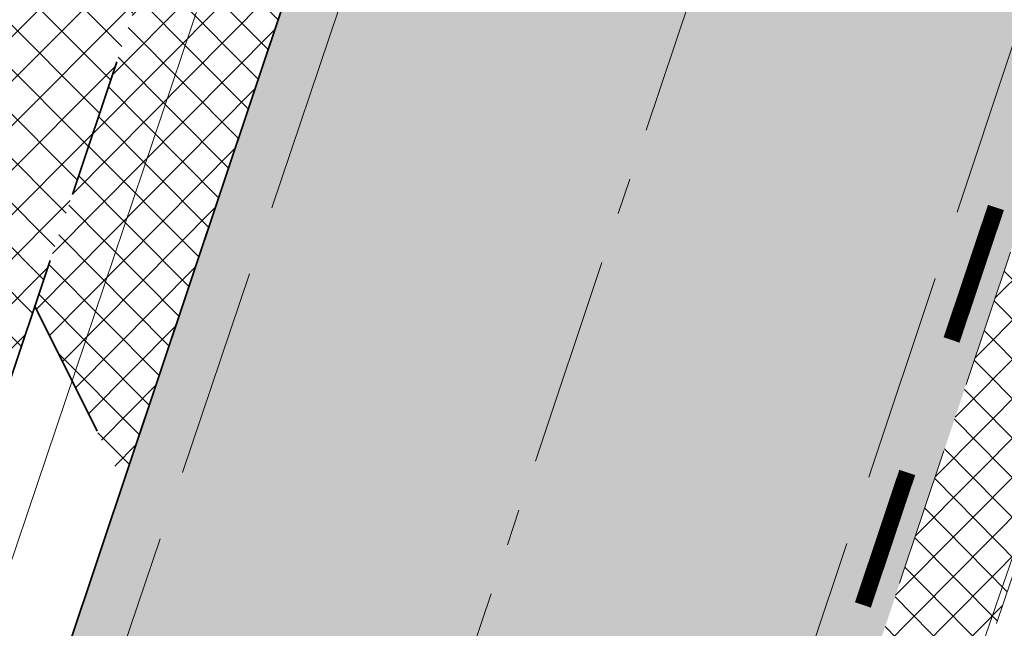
# Model space of a CAD drawing. Header units: metres. Extents: x 6599594 to 6600699, y 5687867 to 5691114.
# Tile 173 of 256: x 6599947.7 to 6599954.75, y 5688859.65 to 5688864.01. Entities that reach past the tile are written whole.
import ezdxf

# ---------------------------------------------------------------- set-up
doc = ezdxf.new("R2010")
doc.units = ezdxf.units.M
doc.header["$MEASUREMENT"] = 0
for name, pattern in [('1', [0]), ('3_EGJE', [2.5, 1.5, -0.3700000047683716, 0.2600001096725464, -0.369999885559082]), ('BUG', [1.5, 1, -0.5]), ('L_0_06', [2, 1.5, -0.5])]:
    doc.linetypes.add(name, pattern=pattern)
doc.layers.add('__gaPoziome', color=7, linetype='CONTINUOUS')
doc.layers.add('zzz.gaHSDomyslna', color=7, linetype='CONTINUOUS')
for name, color, linetype, lineweight in [('_kolor chodnik', 50, '1', 5), ('_kolor jezdnia', 4, '1', 0), ('_kolor pobocze', 211, '1', 5), ('_kolor zjazdy kostka', 7, '1', 5), ('_kolor ścieżka @ 1', 10, '1', 0), ('_krawedz jezdni i pobocza', 7, 'BUG', 15), ('_kraweznik', 7, 'CONTINUOUS', 35), ('_kraweznik niski', 150, 'CONTINUOUS', 35), ('_obrzeze', 10, 'BUG', 35), ('_os', 7, '3_EGJE', 13), ('OT_Komunikacja', 7, 'CONTINUOUS', 0)]:
    doc.layers.add(name, color=color, linetype=linetype, lineweight=lineweight)
pattern_1 = [(45, (0, 0), (-0.1414213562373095, 0.1414213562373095), []), (135, (0, 0), (-0.1414213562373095, -0.1414213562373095), [])]

# ---------------------------------------------------------------- blocks, each defined once
blk = doc.blocks.new('*U1196')
at = {"layer": 'zzz.gaHSDomyslna', "color": 182, "const_width": 0.12}
for points in [[(-5.713807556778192, -17.06904810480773), (-6.031241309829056, -18.01732855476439)], [(-6.34867506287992, -18.96560900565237), (-6.666108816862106, -19.91388945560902)]]:
    blk.add_lwpolyline(points, dxfattribs=at)

msp = doc.modelspace()

# ---------------------------------------------------------------- hatches: boundary and pattern name
at = {"layer": '_kolor chodnik'}
h = msp.add_hatch(dxfattribs=at)
h.set_pattern_fill('ANSI37', color=256, scale=1.6)
h.set_pattern_definition(pattern_1)
h.paths.add_polyline_path([(6599849.938171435, 5688542.085872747), (6599852.232147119, 5688548.938742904), (6599853.573135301, 5688548.489851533), (6599853.827082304, 5688549.248475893), (6599851.793849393, 5688549.929093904), (6599849.895278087, 5688548.982823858), (6599847.823506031, 5688542.793750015)])
edge = h.paths.add_edge_path()
edge.add_line((6600018.106075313, 5689087.454911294), (6600022.42781917, 5689091.229234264))
edge.add_line((6600022.42781917, 5689091.229234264), (6600020.233254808, 5689093.742094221))
edge.add_line((6600020.233254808, 5689093.742094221), (6600017.159471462, 5689091.057656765))
edge.add_arc((6600023.275194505, 5689085.385140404), 8.34143334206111, 137.1531558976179, 148.8016577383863)
edge.add_line((6600016.140105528, 5689089.706021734), (6600018.106075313, 5689087.454911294))
h.paths.add_polyline_path([(6600038.501784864, 5689187.59229436), (6600037.906968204, 5689187.700586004), (6600037.638296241, 5689186.224843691), (6600038.240083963, 5689186.115282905)])
h.paths.add_polyline_path([(6600069.098302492, 5689360.276020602), (6600068.321239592, 5689360.413462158), (6600068.064048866, 5689358.936495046), (6600068.836639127, 5689358.799546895)])
h.paths.add_polyline_path([(6600082.393785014, 5689362.950258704), (6600082.941124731, 5689366.103121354), (6600081.481377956, 5689366.361351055), (6600080.923159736, 5689363.210828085)])
h.paths.add_polyline_path([(6600074.022236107, 5689388.065861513), (6600072.983907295, 5689388.249860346), (6600072.723374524, 5689386.772538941), (6600073.760538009, 5689386.588865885)])
h.paths.add_polyline_path([(6600105.602402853, 5689486.45426531), (6600106.738797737, 5689489.760539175), (6600105.28818975, 5689490.281952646), (6600104.132785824, 5689486.965912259)])
h.paths.add_polyline_path([(6600132.519778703, 5689678.737346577), (6600131.636986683, 5689678.922259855), (6600131.330470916, 5689677.453953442), (6600132.212256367, 5689677.269208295)])
h.paths.add_polyline_path([(6600156.649397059, 5689798.7449027), (6600156.48800471, 5689797.95886096), (6600157.450195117, 5689797.757316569), (6600157.615023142, 5689798.542205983)])
h.paths.add_polyline_path([(6600189.055358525, 5689948.643107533), (6600187.902868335, 5689948.884512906), (6600187.600024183, 5689947.417400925), (6600188.748131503, 5689947.176379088)])
edge = h.paths.add_edge_path()
edge.add_line((6600204.459383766, 5690032.969035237), (6600204.153258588, 5690031.227801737))
edge.add_arc((6600202.328347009, 5690027.299936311), 4.331100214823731, 41.853001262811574, 65.08011546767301, ccw=False)
edge.add_arc((6600032.903931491, 5690051.979071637), 174.020003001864, 352.8070218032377, 353.495463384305)
edge.add_arc((6600202.372679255, 5690027.343587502), 5.999999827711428, 55.12102442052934, 69.64815978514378)
edge = h.paths.add_edge_path()
edge.add_line((6600205.046027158, 5690040.265402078), (6600204.972740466, 5690038.483452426))
edge.add_arc((6600203.986269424, 5690044.401803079), 5.999999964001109, 279.4630688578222, 294.9140560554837)
edge.add_line((6600206.513819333, 5690038.960158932), (6600206.607027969, 5690041.030672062))
edge.add_arc((6600203.986269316, 5690044.401803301), 4.270000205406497, 284.3702444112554, 307.86193139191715, ccw=False)
edge = h.paths.add_edge_path()
edge.add_arc((6600203.547470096, 5690044.558759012), 6.446878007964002, 324.43500910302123, 356.20133685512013, ccw=False)
edge.add_arc((6600203.986269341, 5690044.401803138), 6.000000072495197, 323.2169970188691, 357.4193489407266)
h.paths.add_polyline_path([(6600208.910055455, 5690121.713696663), (6600208.146285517, 5690121.748120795), (6600207.125602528, 5690121.794124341), (6600209.971605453, 5690121.665851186)])
edge = h.paths.add_edge_path()
edge.add_line((6600238.769818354, 5690481.648294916), (6600240.338176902, 5690490.87374652))
edge.add_line((6600240.338176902, 5690490.87374652), (6600241.251295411, 5690510.829461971))
edge.add_line((6600241.251295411, 5690510.829461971), (6600239.524022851, 5690510.928942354))
edge.add_line((6600239.524022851, 5690510.928942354), (6600238.633343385, 5690491.167757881))
edge.add_line((6600238.633343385, 5690491.167757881), (6600234.579716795, 5690467.661262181))
edge.add_line((6600234.579716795, 5690467.661262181), (6600234.449796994, 5690464.966873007))
edge.add_arc((6600242.443669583, 5690464.607462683), 8.001948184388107, 177.4256737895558, 268.2543056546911)
edge.add_line((6600242.199903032, 5690456.609228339), (6600242.216657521, 5690457.359274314))
edge.add_line((6600242.216657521, 5690457.359274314), (6600242.305257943, 5690458.836738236))
edge.add_arc((6600242.444504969, 5690464.607952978), 5.772894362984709, 177.0298084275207, 268.6178439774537, ccw=False)
edge.add_line((6600236.679365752, 5690464.907083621), (6600236.951876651, 5690470.95443634))
edge.add_line((6600236.951876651, 5690470.95443634), (6600238.15078669, 5690478.210832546))
edge.add_line((6600238.15078669, 5690478.210832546), (6600238.769818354, 5690481.648294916))
h.paths.add_polyline_path([(6600238.769818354, 5690481.648294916), (6600238.15078669, 5690478.210832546), (6600239.670056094, 5690477.930590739), (6600240.266710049, 5690481.376366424)])
edge = h.paths.add_edge_path()
edge.add_line((6600223.366500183, 5690460.339976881), (6600223.278629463, 5690457.997544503))
edge.add_arc((6600220.967166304, 5690465.656339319), 7.999999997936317, 286.7940807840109, 300.2738222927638)
edge.add_line((6600225.000231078, 5690458.747331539), (6600225.240084, 5690461.623695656))
edge.add_arc((6600221.105749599, 5690465.648640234), 5.76999998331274, 293.06724424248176, 315.7681070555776, ccw=False)
edge = h.paths.add_edge_path()
edge.add_arc((6600220.025145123, 5690444.676291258), 5.770000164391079, 37.996647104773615, 59.94382588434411, ccw=False)
edge.add_line((6600224.572175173, 5690448.22839199), (6600224.817793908, 5690451.081798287))
edge.add_arc((6600220.025145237, 5690444.676291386), 7.999999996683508, 53.19588653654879, 68.15166733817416)
edge.add_line((6600223.00235276, 5690452.101669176), (6600222.91504296, 5690449.670427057))
edge = h.paths.add_edge_path()
edge.add_arc((6600221.105749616, 5690465.648640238), 7.999999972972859, 328.0222308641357, 357.0132597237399)
edge.add_line((6600229.094882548, 5690465.23180147), (6600229.218816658, 5690467.593604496))
edge.add_line((6600229.218816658, 5690467.593604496), (6600228.218919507, 5690467.645774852))
edge.add_line((6600228.218919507, 5690467.645774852), (6600227.891778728, 5690461.411918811))
h.paths.add_polyline_path([(6600200.980142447, 5690012.236744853), (6600202.317278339, 5690011.956662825), (6600202.522293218, 5690012.935421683), (6600201.182321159, 5690013.216097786)])
h.paths.add_polyline_path([(6600196.457878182, 5689983.98337835), (6600195.202332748, 5689984.246370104), (6600194.899091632, 5689982.777335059), (6600196.150355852, 5689982.515240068)])
edge = h.paths.add_edge_path()
edge.add_line((6600112.305909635, 5689517.991018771), (6600112.691041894, 5689519.807934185))
edge.add_line((6600112.691041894, 5689519.807934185), (6600113.245521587, 5689522.423769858))
edge.add_line((6600113.245521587, 5689522.423769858), (6600111.553124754, 5689522.782507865))
edge.add_line((6600111.553124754, 5689522.782507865), (6600107.405864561, 5689503.21722655))
edge.add_line((6600107.405864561, 5689503.21722655), (6600099.494506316, 5689480.361667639))
edge.add_line((6600099.494506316, 5689480.361667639), (6600099.182814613, 5689478.891218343))
edge.add_arc((6600107.008997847, 5689477.232359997), 8.000059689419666, 168.0325629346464, 257.7529108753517)
edge.add_line((6600105.311960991, 5689469.414366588), (6600105.784990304, 5689471.593619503))
edge.add_arc((6600107.008927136, 5689477.232314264), 5.769999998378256, 168.0321375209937, 257.7533362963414, ccw=False)
edge.add_line((6600101.364343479, 5689478.42879883), (6600101.647245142, 5689479.76342708))
edge.add_line((6600101.647245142, 5689479.76342708), (6600104.132785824, 5689486.965912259))
edge.add_line((6600104.132785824, 5689486.965912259), (6600105.28818975, 5689490.281952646))
edge.add_line((6600105.28818975, 5689490.281952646), (6600108.240043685, 5689498.809726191))
edge.add_line((6600108.240043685, 5689498.809726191), (6600112.305909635, 5689517.991018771))
h.paths.add_polyline_path([(6600136.009573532, 5689645.499114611), (6600138.333647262, 5689645.012304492), (6600138.661671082, 5689646.578318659), (6600134.869459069, 5689647.372651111)])
at = {"layer": '_kolor jezdnia'}
h = msp.add_hatch(dxfattribs=at)
h.set_pattern_fill('ANSI37', color=4, scale=3.5)
h.set_pattern_definition([(45, (0, 0), (-0.3093592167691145, 0.3093592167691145), []), (135, (0, 0), (-0.3093592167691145, -0.3093592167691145), [])])
edge = h.paths.add_edge_path()
edge.add_line((6599833.066047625, 5688539.933393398), (6599850.649511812, 5688527.983462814))
edge.add_arc((6599857.337592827, 5688536.653968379), 10.95025544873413, 169.5012687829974, 232.3548431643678, ccw=False)
edge.add_arc((6599858.085851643, 5688536.618142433), 11.69295282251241, 162.2507788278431, 169.9967502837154, ccw=False)
edge.add_line((6599846.949484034, 5688540.182754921), (6599847.823506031, 5688542.793750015))
edge.add_line((6599847.823506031, 5688542.793750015), (6599849.895278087, 5688548.982823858))
edge.add_line((6599849.895278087, 5688548.982823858), (6599852.434748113, 5688556.56906746))
edge.add_line((6599852.434748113, 5688556.56906746), (6599928.48625871, 5688783.760284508))
edge.add_line((6599928.48625871, 5688783.760284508), (6599931.025728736, 5688791.34652811))
edge.add_line((6599931.025728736, 5688791.34652811), (6599996.657773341, 5688987.411326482))
edge.add_line((6599996.657773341, 5688987.411326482), (6599999.197243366, 5688994.997570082))
edge.add_line((6599999.197243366, 5688994.997570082), (6600021.930100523, 5689062.908193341))
edge.add_line((6600021.930100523, 5689062.908193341), (6600017.620224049, 5689067.371531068))
edge.add_line((6600017.620224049, 5689067.371531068), (6600016.714558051, 5689064.654078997))
edge.add_line((6600016.714558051, 5689064.654078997), (6600012.423620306, 5689051.835617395))
edge.add_line((6600012.423620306, 5689051.835617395), (6600009.884150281, 5689044.249373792))
edge.add_line((6600009.884150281, 5689044.249373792), (6599977.53516164, 5688947.612159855))
edge.add_line((6599977.53516164, 5688947.612159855), (6599974.995691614, 5688940.025916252))
edge.add_line((6599974.995691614, 5688940.025916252), (6599942.096912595, 5688841.746295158))
edge.add_line((6599942.096912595, 5688841.746295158), (6599939.557442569, 5688834.160051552))
edge.add_line((6599939.557442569, 5688834.160051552), (6599882.679288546, 5688664.246042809))
edge.add_line((6599882.679288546, 5688664.246042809), (6599880.139818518, 5688656.659799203))
edge.add_line((6599880.139818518, 5688656.659799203), (6599852.46454386, 5688573.984527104))
edge.add_line((6599852.46454386, 5688573.984527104), (6599842.470137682, 5688544.127903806))
edge.add_arc((6599835.706422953, 5688546.652910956), 7.219660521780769, 248.5480913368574, 339.52856074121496, ccw=False)
h.paths.add_polyline_path([(6600044.653202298, 5689172.271628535), (6600046.276244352, 5689181.431901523), (6600047.759199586, 5689189.801539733), (6600051.0603021, 5689208.432603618), (6600052.368792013, 5689215.817578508), (6600054.808584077, 5689229.587499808), (6600056.11707399, 5689236.972474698), (6600057.346666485, 5689243.912161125), (6600058.655146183, 5689251.297078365), (6600058.831439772, 5689252.292060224), (6600060.098987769, 5689259.445963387), (6600060.139929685, 5689259.677035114), (6600061.407468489, 5689266.830886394), (6600072.329030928, 5689328.470998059), (6600073.637511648, 5689335.855921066), (6600077.337304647, 5689356.73715072), (6600078.820259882, 5689365.106788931), (6600081.142794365, 5689378.214921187), (6600082.538516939, 5689386.092227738), (6600095.187867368, 5689457.483787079), (6600091.082877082, 5689465.8405575), (6600089.043088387, 5689454.328211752), (6600087.870641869, 5689447.711051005), (6600087.560133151, 5689445.958573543), (6600086.562151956, 5689440.326076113), (6600082.433200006, 5689417.022719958), (6600080.95024477, 5689408.65308175), (6600077.202698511, 5689387.502337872), (6600075.719743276, 5689379.132699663), (6600073.469199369, 5689366.430874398), (6600071.986244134, 5689358.061236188), (6600069.98686466, 5689346.776955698), (6600068.591142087, 5689338.899649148), (6600065.559290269, 5689321.78820693), (6600064.163567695, 5689313.910900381), (6600059.719426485, 5689288.828650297), (6600058.323703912, 5689280.951343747), (6600057.563846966, 5689276.662793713), (6600056.168124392, 5689268.785487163), (6600054.804920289, 5689261.091711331), (6600053.409197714, 5689253.21440478), (6600053.264817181, 5689252.399536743), (6600051.869094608, 5689244.522230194), (6600051.183555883, 5689240.653124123), (6600049.787833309, 5689232.775817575), (6600046.593849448, 5689214.749319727), (6600045.198126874, 5689206.872013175), (6600044.41754409, 5689202.466488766), (6600042.934588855, 5689194.096850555), (6600036.429952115, 5689157.38538759), (6600034.946996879, 5689149.01574938), (6600030.579776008, 5689124.367629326), (6600027.529365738, 5689107.151445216), (6600024.895072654, 5689094.014582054), (6600030.583685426, 5689094.264316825), (6600032.945013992, 5689106.191885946), (6600043.170247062, 5689163.901990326)])
edge = h.paths.add_edge_path()
edge.add_line((6600111.106812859, 5689535.144351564), (6600111.256844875, 5689535.85214863))
edge.add_line((6600111.256844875, 5689535.85214863), (6600112.915748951, 5689543.678261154))
edge.add_line((6600112.915748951, 5689543.678261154), (6600117.304772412, 5689564.384094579))
edge.add_line((6600117.304772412, 5689564.384094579), (6600119.067357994, 5689572.699339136))
edge.add_line((6600119.067357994, 5689572.699339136), (6600120.087667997, 5689577.512794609))
edge.add_line((6600120.087667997, 5689577.512794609), (6600121.642890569, 5689584.849775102))
edge.add_line((6600121.642890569, 5689584.849775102), (6600128.436769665, 5689616.900852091))
edge.add_line((6600128.436769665, 5689616.900852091), (6600129.991992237, 5689624.237832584))
edge.add_line((6600129.991992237, 5689624.237832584), (6600132.660554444, 5689636.827148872))
edge.add_line((6600132.660554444, 5689636.827148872), (6600133.208838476, 5689639.444704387))
edge.add_line((6600133.208838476, 5689639.444704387), (6600134.848957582, 5689647.274775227))
edge.add_line((6600134.848957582, 5689647.274775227), (6600138.97649476, 5689666.979995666))
edge.add_line((6600138.97649476, 5689666.979995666), (6600140.51410642, 5689674.320687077))
edge.add_line((6600140.51410642, 5689674.320687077), (6600145.209128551, 5689696.735129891))
edge.add_line((6600145.209128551, 5689696.735129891), (6600146.746740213, 5689704.075821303))
edge.add_line((6600146.746740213, 5689704.075821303), (6600151.462308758, 5689726.588354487))
edge.add_line((6600151.462308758, 5689726.588354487), (6600152.999920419, 5689733.929045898))
edge.add_line((6600152.999920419, 5689733.929045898), (6600155.244070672, 5689744.642813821))
edge.add_line((6600155.244070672, 5689744.642813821), (6600156.781682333, 5689751.983505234))
edge.add_line((6600156.781682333, 5689751.983505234), (6600161.635515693, 5689775.156126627))
edge.add_line((6600161.635515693, 5689775.156126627), (6600163.378142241, 5689783.475576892))
edge.add_line((6600163.378142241, 5689783.475576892), (6600163.850769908, 5689785.731942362))
edge.add_line((6600163.850769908, 5689785.731942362), (6600167.028500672, 5689800.902704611))
edge.add_line((6600167.028500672, 5689800.902704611), (6600179.49088801, 5689860.399222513))
edge.add_line((6600179.49088801, 5689860.399222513), (6600181.233514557, 5689868.718672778))
edge.add_line((6600181.233514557, 5689868.718672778), (6600181.84713393, 5689871.648144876))
edge.add_line((6600181.84713393, 5689871.648144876), (6600183.384745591, 5689878.988836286))
edge.add_line((6600183.384745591, 5689878.988836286), (6600184.935818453, 5689886.393792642))
edge.add_line((6600184.935818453, 5689886.393792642), (6600186.575937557, 5689894.223863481))
edge.add_line((6600186.575937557, 5689894.223863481), (6600194.05133812, 5689929.912074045))
edge.add_line((6600194.05133812, 5689929.912074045), (6600195.691457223, 5689937.742144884))
edge.add_line((6600195.691457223, 5689937.742144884), (6600202.915799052, 5689972.231779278))
edge.add_line((6600202.915799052, 5689972.231779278), (6600204.555918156, 5689980.061850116))
edge.add_line((6600204.555918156, 5689980.061850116), (6600206.062781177, 5689987.255744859))
edge.add_line((6600206.062781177, 5689987.255744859), (6600207.702900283, 5689995.085815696))
edge.add_line((6600207.702900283, 5689995.085815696), (6600210.232559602, 5690007.162628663))
edge.add_line((6600210.232559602, 5690007.162628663), (6600211.694938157, 5690014.144150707))
edge.add_arc((6600028.177652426, 5690052.584442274), 187.5000004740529, 348.1696294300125, 357.4195276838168)
edge.add_line((6600215.487522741, 5690044.142720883), (6600208.310270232, 5690026.480446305))
edge.add_arc((6600032.903933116, 5690051.97907145), 177.2500013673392, 348.1696294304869, 351.7289130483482, ccw=False)
edge.add_line((6600206.38894146, 5690015.640182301), (6600205.966941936, 5690013.625519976))
edge.add_line((6600205.966941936, 5690013.625519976), (6600204.326822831, 5690005.795449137))
edge.add_line((6600204.326822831, 5690005.795449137), (6600197.076961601, 5689971.183982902))
edge.add_line((6600197.076961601, 5689971.183982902), (6600195.334335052, 5689962.864532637))
edge.add_line((6600195.334335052, 5689962.864532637), (6600193.44722506, 5689953.855305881))
edge.add_line((6600193.44722506, 5689953.855305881), (6600191.909227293, 5689946.512771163))
edge.add_line((6600191.909227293, 5689946.512771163), (6600185.496844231, 5689915.899498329))
edge.add_line((6600185.496844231, 5689915.899498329), (6600183.856521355, 5689908.068454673))
edge.add_line((6600183.856521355, 5689908.068454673), (6600182.066605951, 5689899.523243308))
edge.add_line((6600182.066605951, 5689899.523243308), (6600180.32407057, 5689891.204228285))
edge.add_line((6600180.32407057, 5689891.204228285), (6600174.320344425, 5689862.541919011))
edge.add_line((6600174.320344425, 5689862.541919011), (6600172.577809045, 5689854.222903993))
edge.add_line((6600172.577809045, 5689854.222903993), (6600163.663810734, 5689811.666703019))
edge.add_line((6600163.663810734, 5689811.666703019), (6600162.023782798, 5689803.837067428))
edge.add_line((6600162.023782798, 5689803.837067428), (6600160.924220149, 5689798.587659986))
edge.add_line((6600160.924220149, 5689798.587659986), (6600159.279208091, 5689790.734229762))
edge.add_line((6600159.279208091, 5689790.734229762), (6600157.107250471, 5689780.365115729))
edge.add_line((6600157.107250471, 5689780.365115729), (6600155.462238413, 5689772.511685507))
edge.add_line((6600155.462238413, 5689772.511685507), (6600153.380318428, 5689762.572418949))
edge.add_line((6600153.380318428, 5689762.572418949), (6600151.735124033, 5689754.718118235))
edge.add_line((6600151.735124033, 5689754.718118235), (6600148.586504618, 5689739.686336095))
edge.add_line((6600148.586504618, 5689739.686336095), (6600146.885007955, 5689731.563243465))
edge.add_line((6600146.885007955, 5689731.563243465), (6600141.75088822, 5689707.052510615))
edge.add_line((6600141.75088822, 5689707.052510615), (6600140.110896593, 5689699.223048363))
edge.add_line((6600140.110896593, 5689699.223048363), (6600133.483561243, 5689667.583574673))
edge.add_line((6600133.483561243, 5689667.583574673), (6600131.860394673, 5689659.834436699))
edge.add_line((6600131.860394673, 5689659.834436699), (6600131.740984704, 5689659.26436315))
edge.add_line((6600131.740984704, 5689659.26436315), (6600130.117814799, 5689651.515209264))
edge.add_line((6600130.117814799, 5689651.515209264), (6600127.27873359, 5689637.961189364))
edge.add_line((6600127.27873359, 5689637.961189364), (6600126.924568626, 5689636.290366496))
edge.add_line((6600126.924568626, 5689636.290366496), (6600125.166244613, 5689627.995226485))
edge.add_line((6600125.166244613, 5689627.995226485), (6600118.009503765, 5689594.232298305))
edge.add_line((6600118.009503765, 5689594.232298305), (6600116.25117975, 5689585.937158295))
edge.add_line((6600116.25117975, 5689585.937158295), (6600113.665314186, 5689573.737975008))
edge.add_line((6600113.665314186, 5689573.737975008), (6600111.898534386, 5689565.402943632))
edge.add_line((6600111.898534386, 5689565.402943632), (6600104.889982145, 5689532.339115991))
edge.add_line((6600104.889982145, 5689532.339115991), (6600103.22663594, 5689524.492047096))
edge.add_line((6600103.22663594, 5689524.492047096), (6600096.623876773, 5689493.342605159))
edge.add_line((6600096.623876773, 5689493.342605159), (6600094.968986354, 5689485.535427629))
edge.add_line((6600094.968986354, 5689485.535427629), (6600094.300101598, 5689482.379870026))
edge.add_line((6600094.300101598, 5689482.379870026), (6600099.182814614, 5689478.891218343))
edge.add_line((6600099.182814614, 5689478.891218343), (6600099.494506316, 5689480.361667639))
edge.add_line((6600099.494506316, 5689480.361667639), (6600111.106812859, 5689535.144351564))
edge = h.paths.add_edge_path()
edge.add_arc((6600239.213891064, 5690851.400367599), 10.00000000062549, -2.8342403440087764, 76.13703556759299, ccw=False)
edge.add_line((6600249.201658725, 5690850.905901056), (6600249.082723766, 5690848.503524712))
edge.add_line((6600249.082723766, 5690848.503524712), (6600247.016487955, 5690806.767468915))
edge.add_line((6600247.016487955, 5690806.767468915), (6600246.092398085, 5690789.152178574))
edge.add_line((6600246.092398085, 5690789.152178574), (6600233.768116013, 5690572.015170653))
edge.add_line((6600233.768116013, 5690572.015170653), (6600228.959056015, 5690465.296202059))
edge.add_line((6600228.959056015, 5690465.296202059), (6600234.588724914, 5690465.017134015))
edge.add_line((6600234.588724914, 5690465.017134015), (6600239.262540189, 5690571.767576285))
edge.add_line((6600239.262540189, 5690571.767576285), (6600252.50503885, 5690806.400146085))
edge.add_line((6600252.50503885, 5690806.400146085), (6600254.569211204, 5690848.094521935))
edge.add_arc((6600262.559425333, 5690847.6989487), 7.999999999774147, 76.13703557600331, 177.1657596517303, ccw=False)
edge.add_line((6600264.476229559, 5690855.465921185), (6600241.609896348, 5690861.109083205))
edge = h.paths.add_edge_path()
edge.add_line((6600250.031475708, 5690451.625307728), (6600250.231741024, 5690455.772579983))
edge.add_line((6600250.231741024, 5690455.772579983), (6600246.257763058, 5690456.417303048))
edge.add_line((6600246.257763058, 5690456.417303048), (6600242.171761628, 5690456.61060902))
edge.add_arc((6600242.563100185, 5690464.586983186), 7.985968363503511, 176.9123644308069, 267.1911945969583, ccw=False)
edge.add_line((6600234.588724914, 5690465.017134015), (6600228.959056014, 5690465.296202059))
edge.add_arc((6600220.965133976, 5690465.657286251), 8.002072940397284, 267.8289300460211, 357.413716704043, ccw=False)
edge.add_line((6600220.661989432, 5690457.660957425), (6600212.406915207, 5690458.119572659))
edge.add_line((6600212.406915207, 5690458.119572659), (6600208.431872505, 5690457.817501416))
edge.add_line((6600208.431872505, 5690457.817501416), (6600208.233912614, 5690454.548331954))
edge.add_line((6600208.233912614, 5690454.548331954), (6600212.129565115, 5690453.127270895))
edge.add_line((6600212.129565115, 5690453.127270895), (6600218.640548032, 5690452.76554962))
edge.add_line((6600218.640548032, 5690452.76554962), (6600216.486747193, 5690452.885205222))
edge.add_line((6600216.486747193, 5690452.885205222), (6600220.468905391, 5690452.663974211))
edge.add_arc((6600220.025145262, 5690444.676291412), 7.99999997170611, -0.3386579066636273, 86.8201700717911, ccw=False)
edge.add_line((6600228.025005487, 5690444.629006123), (6600227.803602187, 5690439.649256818))
edge.add_line((6600227.803602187, 5690439.649256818), (6600226.885525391, 5690435.936828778))
edge.add_line((6600226.885525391, 5690435.936828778), (6600225.534849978, 5690405.967249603))
edge.add_line((6600225.534849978, 5690405.967249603), (6600226.115199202, 5690402.187514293))
edge.add_line((6600226.115199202, 5690402.187514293), (6600213.445139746, 5690121.008786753))
edge.add_line((6600213.445139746, 5690121.008786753), (6600213.352800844, 5690118.960058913))
edge.add_line((6600213.352800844, 5690118.960058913), (6600209.980184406, 5690044.131649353))
edge.add_arc((6600203.98626942, 5690044.401803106), 5.999999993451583, 257.4162346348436, 357.41934921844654, ccw=False)
edge.add_line((6600202.679069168, 5690038.545931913), (6600201.589735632, 5690033.666039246))
edge.add_line((6600201.589735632, 5690033.666039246), (6600203.67987942, 5690033.199458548))
edge.add_arc((6600202.372679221, 5690027.343587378), 5.999999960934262, -8.27108729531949, 77.41623506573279, ccw=False)
edge.add_line((6600208.310270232, 5690026.480446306), (6600215.487522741, 5690044.142720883))
edge.add_line((6600215.487522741, 5690044.142720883), (6600216.199687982, 5690059.9446614))
edge.add_line((6600216.199687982, 5690059.9446614), (6600216.537356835, 5690067.437056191))
edge.add_line((6600216.537356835, 5690067.437056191), (6600223.893528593, 5690230.66011469))
edge.add_line((6600223.893528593, 5690230.66011469), (6600224.231197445, 5690238.152509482))
edge.add_line((6600224.231197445, 5690238.152509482), (6600233.507835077, 5690443.987992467))
edge.add_arc((6600241.499722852, 5690443.627812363), 7.999999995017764, 87.29208981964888, 177.4195277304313, ccw=False)
edge.add_line((6600241.877677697, 5690451.618879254), (6600246.021541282, 5690451.422886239))
edge.add_line((6600246.021541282, 5690451.422886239), (6600246.427694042, 5690451.44338883))
edge.add_line((6600246.427694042, 5690451.44338883), (6600246.79397003, 5690451.461878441))
edge.add_line((6600246.79397003, 5690451.461878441), (6600250.031475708, 5690451.625307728))
edge = h.paths.add_edge_path()
edge.add_line((6600007.33756506, 5689086.20374581), (6600006.980466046, 5689080.740822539))
edge.add_line((6600006.980466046, 5689080.740822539), (6600007.229745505, 5689080.720859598))
edge.add_line((6600007.229745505, 5689080.720859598), (6600008.093335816, 5689080.601653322))
edge.add_line((6600008.093335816, 5689080.601653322), (6600008.702681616, 5689080.53831051))
edge.add_arc((6600008.140193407, 5689070.554142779), 9.999999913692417, -18.557800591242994, 86.77547804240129, ccw=False)
edge.add_line((6600017.620224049, 5689067.371531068), (6600021.930100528, 5689062.908193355))
edge.add_arc((6599734.83819726, 5689159.011261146), 302.7499967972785, 341.4922000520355, 343.8640860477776)
edge.add_arc((6600034.895369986, 5689072.315877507), 9.581213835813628, 98.63328270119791, 164.5273290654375, ccw=False)
edge.add_line((6600033.457137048, 5689081.788529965), (6600033.832640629, 5689081.798737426))
edge.add_line((6600033.832640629, 5689081.798737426), (6600034.422462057, 5689082.05700874))
edge.add_line((6600034.422462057, 5689082.05700874), (6600036.833623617, 5689082.139040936))
edge.add_line((6600036.833623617, 5689082.139040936), (6600036.730225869, 5689087.148851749))
edge.add_line((6600036.730225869, 5689087.148851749), (6600036.579860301, 5689087.134303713))
edge.add_arc((6600036.479565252, 5689093.136286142), 6.002820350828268, 169.1687651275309, 270.9573417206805, ccw=False)
edge.add_line((6600030.583685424, 5689094.264316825), (6600024.895072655, 5689094.014582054))
edge.add_arc((6600015.200558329, 5689096.162123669), 9.929528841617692, 271.0943432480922, 347.5094668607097, ccw=False)
edge.add_arc((6600014.909438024, 5689089.646776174), 3.446070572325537, 264.4236009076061, 278.0194998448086, ccw=False)
edge.add_line((6600014.574573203, 5689086.217014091), (6600014.299554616, 5689086.232508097))
edge.add_line((6600014.299554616, 5689086.232508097), (6600010.474232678, 5689086.448019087))
edge.add_line((6600010.474232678, 5689086.448019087), (6600007.33756506, 5689086.20374581))
edge = h.paths.add_edge_path()
edge.add_line((6600105.490725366, 5689463.953528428), (6600106.927559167, 5689464.047234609))
edge.add_line((6600106.927559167, 5689464.047234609), (6600107.835, 5689468.66))
edge.add_line((6600107.835, 5689468.66), (6600105.311960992, 5689469.414366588))
edge.add_arc((6600107.008997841, 5689477.232359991), 8.000059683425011, 168.0325628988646, 257.75291091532, ccw=False)
edge.add_line((6600099.182814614, 5689478.891218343), (6600094.300101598, 5689482.379870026))
edge.add_arc((6600586.245114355, 5689378.104238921), 502.8750369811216, 168.032376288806, 169.9522165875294)
edge.add_line((6600091.082877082, 5689465.8405575), (6600095.187867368, 5689457.483787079))
edge.add_arc((6600103.065173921, 5689456.088064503), 8.000000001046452, 77.7533362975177, 169.9524553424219, ccw=False)
edge.add_line((6600104.762140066, 5689463.906012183), (6600105.490725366, 5689463.953528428))
at = {"layer": '_kolor pobocze'}
h = msp.add_hatch(dxfattribs=at)
h.set_pattern_fill('ANSI37', color=256, scale=1.6)
h.set_pattern_definition(pattern_1)
edge = h.paths.add_edge_path()
edge.add_line((6600035.926965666, 5689101.569442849), (6600036.046865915, 5689102.311543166))
edge.add_arc((6600058.171848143, 5689233.778275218), 133.3154772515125, 259.4578941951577, 260.4470163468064, ccw=False)
edge.add_line((6600033.780707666, 5689102.713067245), (6600032.142559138, 5689101.847662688))
edge.add_arc((6599734.838175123, 5689159.011266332), 302.7500195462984, 347.6801154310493, 349.11639019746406, ccw=False)
edge.add_arc((6600036.478170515, 5689093.133441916), 6.000000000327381, 167.68011541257, 271.5571101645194)
edge.add_line((6600036.64121064, 5689087.1356575), (6600036.730491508, 5689087.137804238))
edge.add_line((6600036.730491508, 5689087.137804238), (6600036.712463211, 5689087.887583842))
edge.add_line((6600036.712463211, 5689087.887583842), (6600036.559840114, 5689087.884077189))
edge.add_arc((6600036.482532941, 5689093.14290691), 5.259397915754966, 170.6455005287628, 270.8422131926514, ccw=False)
edge.add_arc((6600545.796425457, 5688991.216220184), 524.6691769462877, 167.9170060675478, 168.7028219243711, ccw=False)
edge.add_line((6600032.751078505, 5689101.044345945), (6600034.011432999, 5689101.917298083))
edge.add_line((6600034.011432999, 5689101.917298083), (6600035.926965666, 5689101.569442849))
edge = h.paths.add_edge_path()
edge.add_line((6600002.828843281, 5688994.032881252), (6600003.066918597, 5688994.74409159))
edge.add_line((6600003.066918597, 5688994.74409159), (6600001.227880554, 5688995.359703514))
edge.add_line((6600001.227880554, 5688995.359703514), (6600000.55876659, 5688996.702196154))
edge.add_line((6600000.55876659, 5688996.702196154), (6600022.641310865, 5689062.67011804))
edge.add_arc((6599734.838193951, 5689159.011262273), 303.5000002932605, 341.4922000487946, 343.8640860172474)
edge.add_arc((6600035.267451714, 5689072.092773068), 9.250000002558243, 91.55711016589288, 163.8640860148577, ccw=False)
edge.add_line((6600035.016098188, 5689081.339357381), (6600036.868703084, 5689081.389717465))
edge.add_line((6600036.868703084, 5689081.389717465), (6600036.850674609, 5689082.139504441))
edge.add_line((6600036.850674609, 5689082.139504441), (6600034.99571817, 5689082.089080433))
edge.add_arc((6600035.267451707, 5689072.092773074), 9.999999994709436, 91.55711014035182, 163.8640860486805)
edge.add_arc((6599734.838192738, 5689159.011262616), 302.7500015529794, 341.4922000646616, 343.8640860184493, ccw=False)
edge.add_line((6600021.930100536, 5689062.908193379), (6599999.748942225, 5688996.645678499))
edge.add_line((6599999.748942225, 5688996.645678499), (6600000.695212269, 5688994.747107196))
edge.add_line((6600000.695212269, 5688994.747107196), (6600002.828843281, 5688994.032881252))
h.paths.add_polyline_path([(6599971.7492186, 5688907.297112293), (6599971.084233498, 5688908.631320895), (6599997.822068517, 5688988.526766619), (6599999.164561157, 5688989.195880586), (6600001.003599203, 5688988.580268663), (6600001.241674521, 5688989.291479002), (6599999.108043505, 5688990.005704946), (6599997.209472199, 5688989.059434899), (6599970.270280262, 5688908.583087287), (6599971.216550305, 5688906.684515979), (6599973.350181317, 5688905.970290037), (6599973.588256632, 5688906.681500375)])
h.paths.add_polyline_path([(6599932.504667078, 5688790.060553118), (6599931.835553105, 5688791.403045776), (6599968.343406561, 5688900.4641754), (6599969.685899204, 5688901.133289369), (6599971.524937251, 5688900.517677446), (6599971.763012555, 5688901.228887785), (6599969.629381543, 5688901.94311373), (6599967.730810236, 5688900.996843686), (6599931.025728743, 5688791.34652811), (6599931.971998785, 5688789.447956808), (6599934.105629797, 5688788.73373086), (6599934.343705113, 5688789.4449412)])
at = {"layer": '_kolor zjazdy kostka'}
h = msp.add_hatch(dxfattribs=at)
h.set_pattern_fill('ANSI37', color=256, scale=1.6)
h.set_pattern_definition(pattern_1)
h.paths.add_polyline_path([(6600244.137440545, 5690813.934732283), (6600242.369522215, 5690814.022127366), (6600242.097568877, 5690808.528921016), (6600243.865482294, 5690808.441426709)])
h.paths.add_polyline_path([(6600247.012128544, 5690806.679412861), (6600247.442736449, 5690815.377295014), (6600247.393289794, 5690814.378518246), (6600247.113277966, 5690808.722537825)])
h.paths.add_polyline_path([(6600242.297085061, 5690788.088808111), (6600240.958726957, 5690788.155683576), (6600240.648818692, 5690782.664569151), (6600241.987258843, 5690782.599147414)])
h.paths.add_polyline_path([(6600245.558275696, 5690780.919298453), (6600246.037231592, 5690789.405686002), (6600244.985820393, 5690788.453468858), (6600244.612601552, 5690781.981345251)])
h.paths.add_polyline_path([(6600241.348405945, 5690723.711515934), (6600242.272017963, 5690722.691689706), (6600242.749709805, 5690731.155680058), (6600241.698138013, 5690730.203317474), (6600241.472690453, 5690726.27550499)])
h.paths.add_polyline_path([(6600225.772794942, 5690394.589141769), (6600224.731429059, 5690393.637598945), (6600224.461246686, 5690387.644646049), (6600225.412923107, 5690386.603142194)])
h.paths.add_polyline_path([(6600223.012390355, 5690333.280720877), (6600223.372595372, 5690341.272607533), (6600222.32835346, 5690340.318436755), (6600222.058239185, 5690334.324941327)])
h.paths.add_polyline_path([(6600215.496388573, 5690166.390602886), (6600215.856593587, 5690174.382489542), (6600214.812834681, 5690173.428760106), (6600214.542018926, 5690167.435062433)])
h.paths.add_polyline_path([(6600212.446537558, 5690121.053392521), (6600213.399499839, 5690120.010473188), (6600213.788744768, 5690128.503024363), (6600212.745135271, 5690127.54943145)])
h.paths.add_polyline_path([(6600209.977420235, 5690121.665589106), (6600210.225142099, 5690127.162117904), (6600207.346107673, 5690127.291879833), (6600207.119593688, 5690121.794395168)])
h.paths.add_polyline_path([(6600207.950178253, 5690070.725854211), (6600204.880846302, 5690070.828947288), (6600204.643784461, 5690065.333808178), (6600207.702521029, 5690065.204598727)])
h.paths.add_polyline_path([(6600200.981479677, 5690012.236464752), (6600199.969248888, 5690007.339980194), (6600201.282587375, 5690007.064882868), (6600202.31726072, 5690011.956666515)])
h.paths.add_polyline_path([(6600193.613960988, 5689970.406358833), (6600192.398010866, 5689970.660657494), (6600191.286205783, 5689965.274578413), (6600192.486379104, 5689965.023185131)])
h.paths.add_polyline_path([(6600189.061271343, 5689948.671423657), (6600189.98413328, 5689953.050774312), (6600188.818902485, 5689953.32186217), (6600187.908781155, 5689948.91282903)])
h.paths.add_polyline_path([(6600180.976201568, 5689915.317449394), (6600179.952861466, 5689910.421322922), (6600181.008474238, 5689910.200199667), (6600182.033843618, 5689915.09540201)])
h.paths.add_polyline_path([(6600176.508279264, 5689893.538690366), (6600177.476023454, 5689893.335973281), (6600178.603605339, 5689898.719146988), (6600177.636002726, 5689898.922290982)])
h.paths.add_polyline_path([(6600179.28182965, 5689859.401159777), (6600180.522246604, 5689860.211927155), (6600181.057490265, 5689860.561775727), (6600183.598022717, 5689860.029600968), (6600184.726606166, 5689865.412570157), (6600182.186324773, 5689865.943033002), (6600181.604764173, 5689866.832779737), (6600181.024456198, 5689867.720610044)])
h.paths.add_polyline_path([(6600160.200810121, 5689810.862606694), (6600159.232772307, 5689811.065842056), (6600158.207991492, 5689806.171529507), (6600159.175735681, 5689805.968812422)])
h.paths.add_polyline_path([(6600156.49391753, 5689797.987177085), (6600155.463416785, 5689793.068691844), (6600156.431160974, 5689792.865974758), (6600157.461419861, 5689797.784520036)])
edge = h.paths.add_edge_path()
edge.add_arc((6600173.111981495, 5689800.679690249), 5.999999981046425, 204.673115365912, 239.5411154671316, ccw=False)
edge.add_arc((6600173.162096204, 5689800.685330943), 6.047914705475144, 168.3203586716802, 204.5234866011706, ccw=False)
edge.add_line((6600167.239404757, 5689801.9096668), (6600163.651667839, 5689784.781499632))
edge.add_arc((6600169.524220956, 5689783.551410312), 5.999999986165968, 139.2146049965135, 168.1696294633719, ccw=False)
edge.add_arc((6600169.524220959, 5689783.551410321), 5.999999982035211, 96.80962310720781, 139.2146050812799, ccw=False)
edge.add_line((6600168.812796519, 5689789.509083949), (6600170.070461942, 5689795.507731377))
h.paths.add_polyline_path([(6600163.526364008, 5689776.866746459), (6600166.051243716, 5689776.337874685), (6600167.179826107, 5689781.720838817), (6600164.653945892, 5689782.249920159), (6600163.941148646, 5689783.340449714), (6600163.493329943, 5689784.025580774), (6600161.750703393, 5689775.706130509), (6600162.438017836, 5689776.155376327)])
h.paths.add_polyline_path([(6600152.614191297, 5689774.643430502), (6600153.639138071, 5689779.536616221), (6600152.646757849, 5689779.744928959), (6600151.646447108, 5689774.846147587)])
h.paths.add_polyline_path([(6600150.121074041, 5689767.466820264), (6600148.177624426, 5689758.16795459), (6600149.115997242, 5689757.971390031), (6600151.066362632, 5689767.268392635)])
h.paths.add_polyline_path([(6600142.970741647, 5689739.332500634), (6600141.888449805, 5689734.142420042), (6600144.036614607, 5689733.695518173), (6600145.123068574, 5689738.882330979)])
h.paths.add_polyline_path([(6600136.256357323, 5689701.052153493), (6600137.154085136, 5689700.864096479), (6600138.287960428, 5689706.274871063), (6600137.386492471, 5689706.464182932)])
h.paths.add_polyline_path([(6600130.081494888, 5689667.099389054), (6600129.212847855, 5689667.281639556), (6600128.083282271, 5689661.898895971), (6600128.953953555, 5689661.716447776)])
h.paths.add_polyline_path([(6600128.397394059, 5689659.030340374), (6600127.554144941, 5689659.207226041), (6600126.49340855, 5689653.810049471), (6600127.269860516, 5689653.647397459)])
h.paths.add_polyline_path([(6600134.990411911, 5689640.633636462), (6600137.30714639, 5689640.148363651), (6600138.339560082, 5689645.040620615), (6600136.015486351, 5689645.500958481), (6600135.435178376, 5689646.388788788), (6600134.8548704, 5689647.276619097), (6600133.214751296, 5689639.446548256), (6600134.102581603, 5689640.026856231)])
h.paths.add_polyline_path([(6600122.164164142, 5689634.294831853), (6600121.024067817, 5689628.914244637), (6600122.015114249, 5689628.705875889), (6600123.155614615, 5689634.086346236)])
h.paths.add_polyline_path([(6600114.54207576, 5689593.450769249), (6600113.493359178, 5689593.398339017), (6600112.364315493, 5689588.045694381), (6600113.29076438, 5689587.54753241)])
h.paths.add_polyline_path([(6600110.194543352, 5689572.941097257), (6600109.20781945, 5689573.148880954), (6600108.067717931, 5689567.768269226), (6600109.05014319, 5689567.535215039)])
h.paths.add_polyline_path([(6600119.083213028, 5689565.540446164), (6600119.089125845, 5689565.542290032), (6600121.462438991, 5689565.065690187), (6600122.598093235, 5689570.447168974), (6600120.229622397, 5689570.949214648), (6600119.651446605, 5689571.8119627), (6600119.073270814, 5689572.727655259), (6600117.310757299, 5689564.412754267)])
h.paths.add_polyline_path([(6600101.698666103, 5689532.937884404), (6600100.730666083, 5689533.141679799), (6600099.694214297, 5689528.250234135), (6600100.669121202, 5689528.045267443)])
h.paths.add_polyline_path([(6600094.064021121, 5689496.827028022), (6600093.080194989, 5689497.033910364), (6600092.036590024, 5689492.143967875), (6600093.038865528, 5689491.933250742)])
h.paths.add_polyline_path([(6600083.709836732, 5689453.74980843), (6600082.738586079, 5689448.336231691), (6600084.647281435, 5689448.027407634), (6600085.606840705, 5689453.416583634)])
h.paths.add_polyline_path([(6600084.434394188, 5689446.82589514), (6600083.348896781, 5689447.018140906), (6600082.567374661, 5689442.58660872), (6600083.649300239, 5689442.394910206)])
h.paths.add_polyline_path([(6600078.04194071, 5689410.721110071), (6600078.996952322, 5689416.137564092), (6600078.054833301, 5689416.304853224), (6600077.111232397, 5689410.886043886)])
h.paths.add_polyline_path([(6600072.911565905, 5689386.768652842), (6600071.960466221, 5689381.312635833), (6600072.800073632, 5689381.16322159), (6600073.766450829, 5689386.590709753)])
h.paths.add_polyline_path([(6600082.887400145, 5689379.432062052), (6600085.278102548, 5689379.03494316), (6600086.160383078, 5689383.956496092), (6600083.759726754, 5689384.355378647), (6600083.152078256, 5689385.224725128), (6600082.544429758, 5689386.094071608), (6600081.148707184, 5689378.216765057), (6600082.018053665, 5689378.824413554)])
h.paths.add_polyline_path([(6600080.731401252, 5689363.247695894), (6600080.041469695, 5689363.369939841), (6600079.433821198, 5689364.239286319), (6600078.8261727, 5689365.1086328), (6600077.343217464, 5689356.73899459), (6600078.212563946, 5689357.346643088), (6600079.081910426, 5689357.954291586), (6600081.429189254, 5689357.564866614), (6600082.388748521, 5689362.980514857)])
h.paths.add_polyline_path([(6600069.104215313, 5689360.304336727), (6600070.063917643, 5689365.720487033), (6600069.2708267, 5689365.861009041), (6600068.327152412, 5689360.441778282)])
h.paths.add_polyline_path([(6600066.550616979, 5689345.891799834), (6600065.546169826, 5689346.069805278), (6600064.677796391, 5689341.145792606), (6600065.678290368, 5689340.968483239)])
h.paths.add_polyline_path([(6600061.138656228, 5689321.077501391), (6600060.270282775, 5689316.15348863), (6600061.250715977, 5689315.979734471), (6600062.127590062, 5689320.902245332)])
h.paths.add_polyline_path([(6600055.325252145, 5689288.11325564), (6600054.456878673, 5689283.189242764), (6600055.410852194, 5689283.020177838), (6600056.283178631, 5689287.917022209)])
h.paths.add_polyline_path([(6600048.045675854, 5689182.819289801), (6600050.371939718, 5689182.407116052), (6600051.31444535, 5689187.67761207), (6600048.980409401, 5689188.064690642), (6600048.372760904, 5689188.934037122), (6600047.765112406, 5689189.803383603), (6600046.306982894, 5689181.603992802), (6600046.972918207, 5689182.069462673)])
h.paths.add_polyline_path([(6600040.943690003, 5689201.374141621), (6600039.339175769, 5689201.66987967), (6600038.429882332, 5689196.244216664), (6600039.984130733, 5689195.958493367)])
h.paths.add_polyline_path([(6600032.993704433, 5689156.473759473), (6600032.278185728, 5689156.600537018), (6600031.299242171, 5689151.188930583), (6600032.034145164, 5689151.058111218)])
h.paths.add_polyline_path([(6600026.309179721, 5689123.603833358), (6600025.417362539, 5689118.683970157), (6600026.271201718, 5689118.532684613), (6600027.143528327, 5689123.456001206)])
h.paths.add_polyline_path([(6600013.302986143, 5689054.462576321), (6600015.842456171, 5689062.048819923), (6600014.576741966, 5689061.417973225), (6600012.672139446, 5689055.728290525)])
h.paths.add_polyline_path([(6599974.547216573, 5688938.686171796), (6599977.086686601, 5688946.272415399), (6599975.820972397, 5688945.641568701), (6599973.916369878, 5688939.951886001)])
h.paths.add_polyline_path([(6599942.102825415, 5688841.748139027), (6599940.837111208, 5688841.117292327), (6599938.932508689, 5688835.427609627), (6599939.563355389, 5688834.161895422)])
h.paths.add_polyline_path([(6599882.685201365, 5688664.247886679), (6599881.419487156, 5688663.617039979), (6599879.514884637, 5688657.927357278), (6599880.145731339, 5688656.661643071)])
h.paths.add_polyline_path([(6599851.799762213, 5688549.930937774), (6599853.832995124, 5688549.250319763), (6599855.42016389, 5688553.991722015), (6599853.386930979, 5688554.672340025), (6599852.913795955, 5688555.621625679), (6599852.440660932, 5688556.570911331), (6599849.901190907, 5688548.984667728)])
h.paths.add_polyline_path([(6600233.581687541, 5690586.458647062), (6600234.520016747, 5690585.337735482), (6600234.976631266, 5690593.428266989), (6600233.922640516, 5690592.499827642)])
h.paths.add_polyline_path([(6600231.72837122, 5690526.750719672), (6600230.676277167, 5690525.793817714), (6600230.420013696, 5690519.782861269), (6600231.363586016, 5690518.655686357)])
h.paths.add_polyline_path([(6600237.577122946, 5690639.505119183), (6600236.516490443, 5690638.540451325), (6600236.176926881, 5690632.541599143), (6600237.1204992, 5690631.41442423)])
h.paths.add_polyline_path([(6600238.927801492, 5690681.139540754), (6600239.8637879, 5690680.021427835), (6600240.320411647, 5690688.112122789), (6600239.268317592, 5690687.155220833)])
h.paths.add_polyline_path([(6600218.12228406, 5690224.814875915), (6600217.079933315, 5690223.86243318), (6600216.809648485, 5690217.865326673), (6600217.762143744, 5690216.822918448)])
h.paths.add_polyline_path([(6600219.363739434, 5690274.535639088), (6600220.31588625, 5690273.493612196), (6600220.675810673, 5690281.480778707), (6600219.633750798, 5690280.528598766)])
h.paths.add_polyline_path([(6600168.759867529, 5689856.554734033), (6600169.729143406, 5689856.3516961), (6600170.857343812, 5689861.737822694), (6600169.889741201, 5689861.940966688)])
h.paths.add_polyline_path([(6600168.841833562, 5689852.115601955), (6600167.871405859, 5689852.319339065), (6600166.844894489, 5689847.425845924), (6600167.816759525, 5689847.221809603)])
h = msp.add_hatch(dxfattribs=at)
h.set_pattern_fill('ANSI37', color=256, scale=1.6)
h.set_pattern_definition(pattern_1)
h.paths.add_polyline_path([(6599950.978895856, 5688868.279740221), (6599949.713181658, 5688867.648893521), (6599947.808579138, 5688861.959210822), (6599948.439425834, 5688860.693496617)])
at = {"layer": '_kolor ścieżka @ 1'}
h = msp.add_hatch(dxfattribs=at)
h.set_pattern_fill('ANSI37', color=10, scale=1.8)
h.set_pattern_definition([(45, (0, 0), (-0.1590990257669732, 0.1590990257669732), []), (135, (0, 0), (-0.1590990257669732, -0.1590990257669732), [])])
edge = h.paths.add_edge_path()
edge.add_line((6599877.145262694, 5688659.244027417), (6599854.614951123, 5688591.938475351))
edge.add_line((6599854.614951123, 5688591.938475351), (6599854.214414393, 5688589.387325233))
edge.add_line((6599854.214414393, 5688589.387325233), (6599839.435327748, 5688545.233719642))
edge.add_arc((6599834.523035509, 5688547.748213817), 5.518450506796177, 246.51508714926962, 332.8930934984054, ccw=False)
edge.add_line((6599832.323891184, 5688542.686883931), (6599836.925902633, 5688539.594394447))
edge.add_arc((6599835.881373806, 5688546.52869976), 7.012533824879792, 278.5661808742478, 339.9794081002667)
edge.add_line((6599842.470137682, 5688544.127903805), (6599857.359687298, 5688588.607952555))
edge.add_line((6599857.359687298, 5688588.607952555), (6599857.303782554, 5688591.591210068))
edge.add_line((6599857.303782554, 5688591.591210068), (6599879.508971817, 5688657.925513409))
edge.add_line((6599879.508971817, 5688657.925513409), (6599879.193548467, 5688658.558370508))
edge.add_line((6599879.193548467, 5688658.558370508), (6599877.145262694, 5688659.244027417))
h.paths.add_polyline_path([(6599879.193548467, 5688658.558370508), (6599879.508971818, 5688657.925513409), (6599881.413574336, 5688663.615196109), (6599880.780717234, 5688663.299772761), (6599878.732431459, 5688663.985429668), (6599877.145262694, 5688659.244027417)])
h.paths.add_polyline_path([(6599938.92659587, 5688835.425765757), (6599938.611172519, 5688836.058622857), (6599936.562886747, 5688836.744279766), (6599878.732431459, 5688663.985429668), (6599880.780717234, 5688663.299772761), (6599881.413574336, 5688663.615196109)])
h.paths.add_polyline_path([(6599974.364844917, 5688941.291630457), (6599974.049421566, 5688941.924487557), (6599972.001135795, 5688942.610144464), (6599936.562886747, 5688836.744279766), (6599938.611172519, 5688836.058622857), (6599938.92659587, 5688835.425765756)])
h.paths.add_polyline_path([(6599974.049421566, 5688941.924487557), (6599974.364844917, 5688941.291630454), (6600009.253303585, 5689045.515087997), (6600008.937880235, 5689046.147945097), (6600006.889594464, 5689046.833602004), (6599972.001135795, 5688942.610144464)])
h.paths.add_polyline_path([(6600008.937880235, 5689046.147945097), (6600009.253303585, 5689045.515087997), (6600011.157906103, 5689051.204770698), (6600010.525049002, 5689050.889347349), (6600008.476763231, 5689051.575004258), (6600006.889594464, 5689046.833602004)])
edge = h.paths.add_edge_path()
edge.add_arc((6599858.085851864, 5688536.618142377), 11.69295304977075, 162.2507788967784, 169.9967501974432)
edge.add_line((6599846.570656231, 5688538.649255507), (6599849.824991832, 5688528.706403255))
edge.add_line((6599849.824991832, 5688528.706403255), (6599853.13552, 5688528.731057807))
edge.add_line((6599853.13552, 5688528.731057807), (6599849.868997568, 5688538.728963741))
edge.add_line((6599849.868997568, 5688538.728963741), (6599850.886451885, 5688541.768438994))
edge.add_line((6599850.886451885, 5688541.768438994), (6599849.938171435, 5688542.085872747))
edge.add_line((6599849.938171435, 5688542.085872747), (6599847.823506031, 5688542.793750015))
edge.add_line((6599847.823506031, 5688542.793750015), (6599846.949484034, 5688540.182754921))
edge = h.paths.add_edge_path()
edge.add_arc((6600008.743460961, 5689068.123037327), 7.659999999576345, 341.4922000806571, 372.1491631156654)
edge.add_line((6600016.231900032, 5689069.735141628), (6600014.371922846, 5689078.374983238))
edge.add_arc((6600008.140193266, 5689070.554142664), 10.00000004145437, 51.45178747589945, 78.26461791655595)
edge.add_line((6600010.174112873, 5689080.345116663), (6600010.018184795, 5689077.57739322))
edge.add_arc((6600009.814745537, 5689075.098871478), 2.486856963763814, 14.594442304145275, 85.30763078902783, ccw=False)
edge.add_line((6600012.221360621, 5689075.725498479), (6600013.747330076, 5689068.63716722))
edge.add_line((6600013.747330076, 5689068.63716722), (6600013.596857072, 5689066.921144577))
edge.add_line((6600013.596857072, 5689066.921144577), (6600008.476763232, 5689051.575004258))
edge.add_line((6600008.476763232, 5689051.575004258), (6600010.525049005, 5689050.889347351))
edge.add_line((6600010.525049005, 5689050.889347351), (6600011.157906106, 5689051.204770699))
edge.add_line((6600011.157906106, 5689051.204770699), (6600016.007289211, 5689065.69149478))

# ---------------------------------------------------------------- linework, layer by layer
at = {"layer": '_krawedz jezdni i pobocza'}
for p, q in [((6600021.930100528, 5689062.908193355), (6599864.407435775, 5688592.335477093)), ((6599968.343406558, 5688900.4641754), (6599931.835553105, 5688791.403045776))]:
    msp.add_line(p, q, dxfattribs=at)
at = {"layer": '_kraweznik'}
msp.add_line((6600016.714558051, 5689064.654078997), (6599842.470137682, 5688544.127903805), dxfattribs=at)
at = {"layer": '_kraweznik niski'}
msp.add_line((6599950.978895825, 5688868.279740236), (6599948.439425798, 5688860.693496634), dxfattribs=at)
at = {"layer": '_obrzeze'}
for p, q in [((6600016.007289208, 5689065.691494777), (6599857.303782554, 5688591.591210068)), ((6599947.808579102, 5688861.959210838), (6599948.439425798, 5688860.693496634))]:
    msp.add_line(p, q, dxfattribs=at)
at = {"layer": '_os'}
msp.add_line((6600019.32232929, 5689063.781136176), (6599841.949959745, 5688533.910733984), dxfattribs=at)
at = {"layer": 'OT_Komunikacja', "linetype": 'L_0_06', "flags": 128}
msp.add_lwpolyline([(6599830.381, 5688541.518), (6599832.43, 5688540.17), (6599834.032999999, 5688539.808999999), (6599835.899000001, 5688539.769), (6599838.229, 5688540.283), (6599839.801, 5688541.378), (6599840.957000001, 5688542.641999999), (6599841.946, 5688544.233), (6599842.981, 5688546.463000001), (6599844.54, 5688549.766), (6599847.802, 5688558.673999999), (6599859.215999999, 5688593.004), (6599869.316, 5688623.313), (6599880.054, 5688655.461), (6599887.112, 5688676.928000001), (6599898.514, 5688710.594), (6599908.271, 5688739.608), (6599919.396, 5688772.84), (6599928.325, 5688799.898), (6599938.810999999, 5688831.006), (6599950.421, 5688865.375999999), (6599958.497000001, 5688888.960999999), (6599970.528, 5688925.428), (6599978.860999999, 5688950.605999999), (6599989.609, 5688982.858000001), (6599998.617999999, 5689010.071000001), (6600012.734, 5689051.822999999), (6600018.488999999, 5689069.467), (6600021.036000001, 5689068.575), (6600023.247, 5689067.867), (6600017.518000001, 5689050.600999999), (6600003.368, 5689008.782), (6599994.355999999, 5688981.576999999), (6599983.461999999, 5688948.918999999), (6599975.107999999, 5688923.722000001), (6599962.815999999, 5688887.686), (6599954.794, 5688863.779), (6599943.492999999, 5688829.895), (6599932.869999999, 5688798.349000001), (6599924.065999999, 5688771.694), (6599912.638000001, 5688737.741999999), (6599903.06, 5688709.048), (6599891.75, 5688675.233), (6599884.692999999, 5688654.154), (6599873.725, 5688621.617999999), (6599863.844999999, 5688591.383), (6599852.386, 5688557.182000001), (6599849.157, 5688547.781999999), (6599847.243, 5688541.844999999), (6599846.552, 5688538.332), (6599846.448, 5688536.110000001), (6599846.752000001, 5688533.656), (6599847.53, 5688531.899), (6599849.014000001, 5688530.028), (6599851.005, 5688527.600999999), (6599864.999, 5688518.208), (6599870.235, 5688514.64), (6599868.129999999, 5688511.801), (6599866.941, 5688509.679), (6599847.255, 5688522.615000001), (6599839.452999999, 5688528.171), (6599826.778999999, 5688536.641), (6599806.084999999, 5688550.355000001), (6599808.095, 5688552.987), (6599809.804999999, 5688555.463000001)], close=True, dxfattribs=at)
at = {"layer": 'OT_Komunikacja', "linetype": 'Continuous', "flags": 128}
for points in [[(6599988.858999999, 5688982.983), (6599978.15, 5688950.756), (6599969.811, 5688925.897), (6599957.353, 5688890.298000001), (6599956.050000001, 5688886.959), (6599955.099000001, 5688883.435), (6599949.588000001, 5688865.914), (6599937.616, 5688830.417)], [(6599944.246000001, 5688829.515), (6599955.821999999, 5688863.105), (6599963.234, 5688884.262), (6599964.181, 5688887.710999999), (6599965.313, 5688890.980999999), (6599969.770999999, 5688904.258), (6599971.467, 5688903.430999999), (6599968.422999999, 5688890.556), (6599966.718000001, 5688885.057), (6599957.901999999, 5688862.553999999), (6599946.478, 5688828.588999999)]]:
    msp.add_lwpolyline(points, dxfattribs=at)

# ---------------------------------------------------------------- block references
at = {"layer": '__gaPoziome'}
msp.add_blockref('*U1196', (6599960.402474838, 5688879.734715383), dxfattribs=at)

doc.saveas('drawing.dxf')
